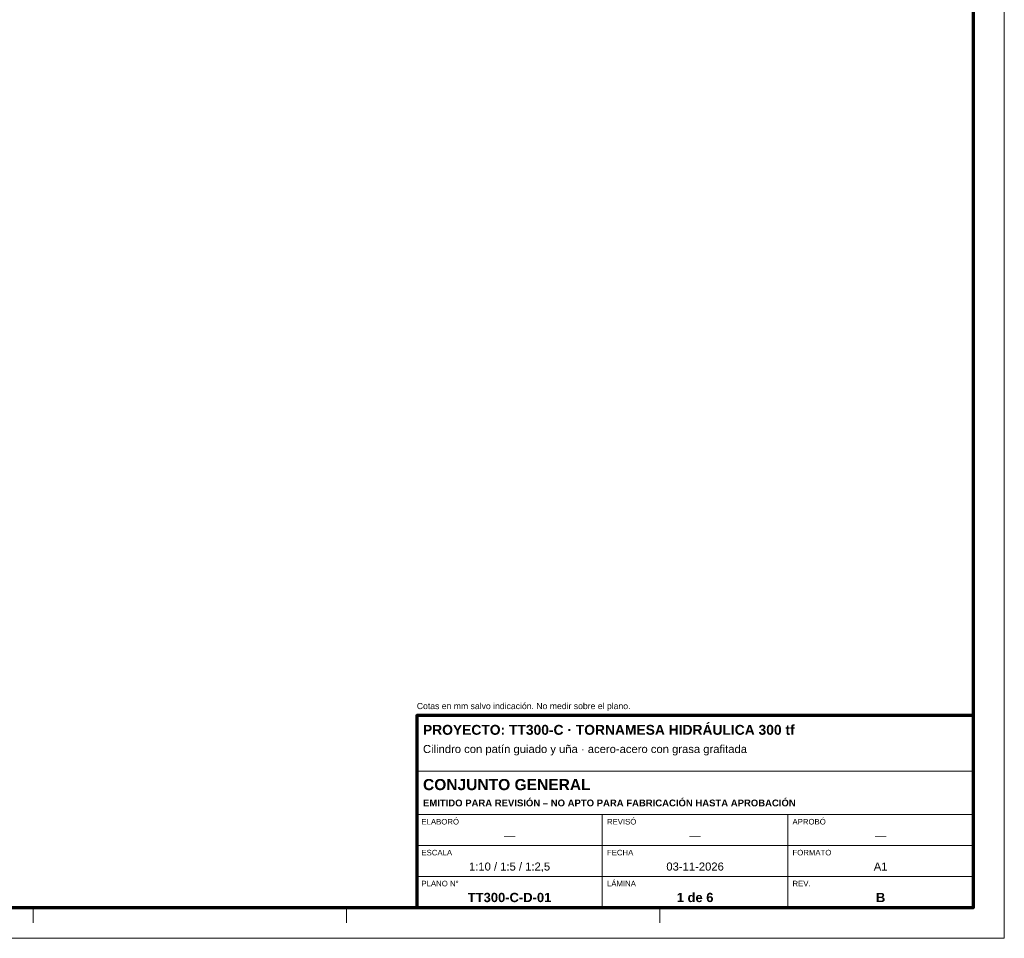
# Model space of a CAD drawing. Header units: millimetres. Extents: x 0 to 841, y 0 to 594.
# Tile 5 of 6: x 523 to 841, y 0 to 297. Entities that reach past the tile are written whole.
import ezdxf
from ezdxf.enums import TextEntityAlignment as Align

# ---------------------------------------------------------------- set-up
doc = ezdxf.new("R2010")
doc.units = ezdxf.units.MM
for name, color, linetype, lineweight in [('FINA', 7, 'CONTINUOUS', 18), ('MARCO', 7, 'CONTINUOUS', 70), ('TXT', 7, 'CONTINUOUS', 25)]:
    doc.layers.add(name, color=color, linetype=linetype, lineweight=lineweight)
doc.styles.add('STD', font='LiberationSans-Regular.ttf')
doc.styles.add('STDB', font='LiberationSans-Bold.ttf')

msp = doc.modelspace()

# ---------------------------------------------------------------- linework, layer by layer
at = {"layer": 'FINA'}
for p, q in [((651, 54), (831, 54)), ((651, 40), (831, 40)), ((711, 10), (711, 40)), ((771, 10), (771, 40)), ((651, 30), (831, 30)), ((651, 20), (831, 20)), ((526.88, 10), (526.88, 5)), ((628.25, 10), (628.25, 5)), ((729.62, 10), (729.62, 5))]:
    msp.add_line(p, q, dxfattribs=at)
msp.add_lwpolyline([(0, 0), (841, 0), (841, 594), (0, 594)], close=True, dxfattribs=at)
at = {"layer": 'MARCO'}
for points in [[(20, 10), (831, 10), (831, 584), (20, 584)], [(651, 10), (831, 10), (831, 72), (651, 72)]]:
    msp.add_lwpolyline(points, close=True, dxfattribs=at)

# ---------------------------------------------------------------- texts
at = {"layer": 'TXT'}
for s, height, style, p in [('Cotas en mm salvo indicación. No medir sobre el plano.', 2, 'STD', (651, 73.5)), ('EMITIDO PARA REVISIÓN – NO APTO PARA FABRICACIÓN HASTA APROBACIÓN', 2.2, 'STDB', (653, 42))]:
    msp.add_text(s, height=height, dxfattribs=dict(at, style=style)).set_placement(p, align=Align.BOTTOM_LEFT)
for s, height, style, p in [('PROYECTO: TT300-C · TORNAMESA HIDRÁULICA 300 tf', 3.2, 'STDB', (653, 69)), ('Cilindro con patín guiado y uña · acero-acero con grasa grafitada', 2.6, 'STD', (653, 62.5)), ('CONJUNTO GENERAL', 3.6, 'STDB', (653, 51.5)), ('ELABORÓ', 1.8, 'STD', (652.5, 38.6)), ('REVISÓ', 1.8, 'STD', (712.5, 38.6)), ('APROBÓ', 1.8, 'STD', (772.5, 38.6)), ('ESCALA', 1.8, 'STD', (652.5, 28.6)), ('FECHA', 1.8, 'STD', (712.5, 28.6)), ('FORMATO', 1.8, 'STD', (772.5, 28.6)), ('LÁMINA', 1.8, 'STD', (712.5, 18.6)), ('PLANO N°', 1.8, 'STD', (652.5, 18.6)), ('REV.', 1.8, 'STD', (772.5, 18.6))]:
    msp.add_text(s, height=height, dxfattribs=dict(at, style=style)).set_placement(p, align=Align.TOP_LEFT)
for s, height, style, p in [('—', 2.6, 'STD', (681, 33.2)), ('—', 2.6, 'STD', (741, 33.2)), ('—', 2.6, 'STD', (801, 33.2)), ('1:10 / 1:5 / 1:2,5', 2.6, 'STD', (681, 23.2)), ('03-11-2026', 2.6, 'STD', (741, 23.2)), ('A1', 2.6, 'STD', (801, 23.2)), ('TT300-C-D-01', 3, 'STDB', (681, 13.2)), ('1 de 6', 3, 'STDB', (741, 13.2)), ('B', 3, 'STDB', (801, 13.2))]:
    msp.add_text(s, height=height, dxfattribs=dict(at, style=style)).set_placement(p, align=Align.MIDDLE_CENTER)

doc.saveas('drawing.dxf')
